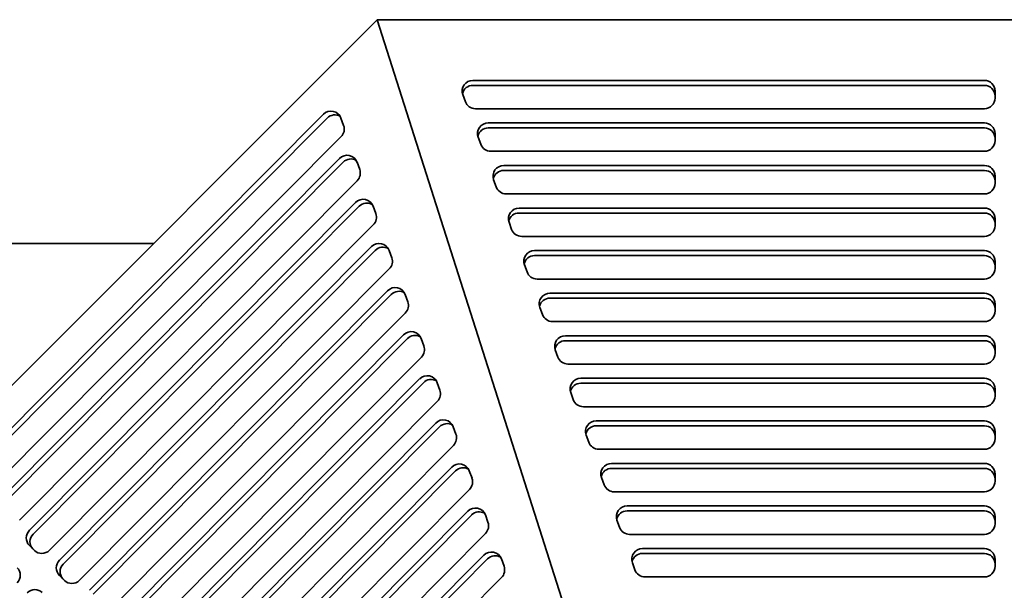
# Model space of a CAD drawing. Header units: millimetres. Extents: x 418 to 1262, y 170 to 1018.
# Tile 9 of 12: x 565 to 840, y 859 to 1018. Entities that reach past the tile are written whole.
import ezdxf

# ---------------------------------------------------------------- set-up
doc = ezdxf.new("R2010")
doc.units = ezdxf.units.MM
doc.header["$LTSCALE"] = 4
doc.layers.add('Krawędzie widoczne(ISO)', color=7, linetype='Continuous', lineweight=35, true_color=0x262659)

msp = doc.modelspace()

# ---------------------------------------------------------------- linework, layer by layer
at = {"layer": 'Krawędzie widoczne(ISO)'}
for p, q in [((417.5, 770.51), (664.99, 1018)), ((664.99, 1018), (769.88, 689.5)), ((664.99, 1018), (1015.01, 1018)), ((691.76, 1001.05), (834.73, 1001.05)), ((691.76, 999.67), (834.73, 999.67)), ((689.65, 995.11), (688.94, 997.08)), ((837.73, 998.08), (837.73, 996.11)), ((550.97, 892.17), (649.98, 991.59)), ((834.73, 993.14), (692.47, 993.14)), ((552.02, 891.13), (651.02, 990.54)), ((654.88, 990.55), (655.63, 988.49)), ((696.06, 989.18), (834.73, 989.18)), ((654.93, 985.35), (556.58, 886.59)), ((696.06, 987.8), (834.73, 987.8)), ((837.73, 986.21), (837.73, 984.23)), ((693.96, 983.23), (693.24, 985.21)), ((834.73, 981.26), (696.78, 981.26)), ((559.38, 883.8), (654.46, 979.28)), ((560.43, 882.75), (655.51, 978.23)), ((659.37, 978.23), (660.12, 976.18)), ((700.37, 977.3), (834.73, 977.3)), ((700.37, 975.91), (834.73, 975.91)), ((837.73, 974.33), (837.73, 972.34)), ((659.41, 973.04), (564.99, 878.22)), ((698.27, 971.34), (697.55, 973.32)), ((834.73, 969.37), (701.09, 969.37)), ((567.79, 875.43), (658.95, 966.96)), ((568.84, 874.38), (659.99, 965.91)), ((663.85, 965.91), (664.6, 963.86)), ((704.68, 965.41), (834.73, 965.41)), ((704.68, 964.03), (834.73, 964.03)), ((663.9, 960.72), (573.4, 869.84)), ((702.58, 959.46), (701.86, 961.44)), ((837.73, 962.44), (837.73, 960.46)), ((602.49, 955.5), (490, 955.5)), ((834.73, 957.49), (705.4, 957.49)), ((576.2, 867.05), (663.43, 954.64)), ((577.25, 866.01), (664.48, 953.6)), ((668.34, 953.6), (669.08, 951.55)), ((708.99, 953.53), (834.73, 953.53)), ((706.89, 947.57), (706.17, 949.55)), ((708.99, 952.14), (834.73, 952.14)), ((837.73, 950.56), (837.73, 948.57)), ((668.38, 948.4), (581.81, 861.47)), ((834.73, 945.6), (709.71, 945.6)), ((584.61, 858.68), (667.91, 942.33)), ((585.66, 857.63), (668.96, 941.28)), ((672.82, 941.28), (673.57, 939.23)), ((713.3, 941.64), (834.73, 941.64)), ((713.3, 940.26), (834.73, 940.26)), ((837.73, 938.67), (837.73, 936.69)), ((672.87, 936.09), (590.22, 853.1)), ((711.2, 935.69), (710.48, 937.67)), ((834.73, 933.72), (714.02, 933.72)), ((593.02, 850.3), (672.4, 930.01)), ((594.07, 849.26), (673.45, 928.97)), ((677.31, 928.97), (678.05, 926.91)), ((717.61, 929.76), (834.73, 929.76)), ((717.61, 928.37), (834.73, 928.37)), ((715.51, 923.8), (714.79, 925.78)), ((837.73, 926.79), (837.73, 924.81)), ((677.35, 923.77), (598.63, 844.72)), ((834.73, 921.83), (718.33, 921.83)), ((601.43, 841.93), (676.88, 917.7)), ((602.48, 840.88), (677.93, 916.65)), ((681.79, 916.65), (682.54, 914.6)), ((721.92, 917.87), (834.73, 917.87)), ((719.82, 911.92), (719.1, 913.9)), ((721.92, 916.49), (834.73, 916.49)), ((837.73, 914.9), (837.73, 912.92)), ((681.84, 911.46), (607.04, 836.35)), ((834.73, 909.95), (722.64, 909.95)), ((726.23, 905.99), (834.73, 905.99)), ((609.84, 833.56), (681.37, 905.38)), ((610.89, 832.51), (682.41, 904.34)), ((686.28, 904.34), (687.02, 902.28)), ((726.23, 904.61), (834.73, 904.61)), ((837.73, 903.02), (837.73, 901.04)), ((724.13, 900.03), (723.41, 902.01)), ((686.32, 899.14), (615.44, 827.97)), ((834.73, 898.06), (726.95, 898.06)), ((618.25, 825.18), (685.85, 893.07)), ((619.29, 824.14), (686.9, 892.02)), ((690.76, 892.02), (691.51, 889.97)), ((730.54, 894.1), (834.73, 894.1)), ((730.54, 892.72), (834.73, 892.72)), ((728.44, 888.15), (727.72, 890.13)), ((837.73, 891.13), (837.73, 889.15)), ((690.8, 886.83), (623.85, 819.6)), ((834.73, 886.18), (731.26, 886.18)), ((626.67, 816.82), (690.34, 880.75)), ((734.85, 882.22), (834.73, 882.22)), ((734.85, 880.84), (834.73, 880.84)), ((627.71, 815.77), (691.38, 879.7)), ((695.24, 879.71), (695.98, 877.68)), ((732.74, 876.26), (732.03, 878.24)), ((837.73, 879.25), (837.73, 877.27)), ((695.28, 874.54), (632.25, 811.26)), ((834.73, 874.29), (735.57, 874.29)), ((569.18, 869.81), (567.78, 871.21)), ((739.16, 870.33), (834.73, 870.33)), ((635.06, 808.47), (694.81, 868.47)), ((636.1, 807.42), (695.86, 867.42)), ((699.72, 867.42), (700.46, 865.37)), ((739.16, 868.95), (834.73, 868.95)), ((837.73, 867.36), (837.73, 865.38)), ((737.05, 864.38), (736.34, 866.36)), ((577.59, 861.44), (576.19, 862.83)), ((699.76, 862.23), (640.66, 802.88)), ((834.73, 862.41), (739.88, 862.41))]:
    msp.add_line(p, q, dxfattribs=at)
for centre, major_axis, ratio, start_param, end_param in [((691.76, 998.08), (-3, 0), 0.990396, 4.712389, 6.627833), ((691.76, 996.7), (-3, 0), 0.990396, 4.712389, 6.048371), ((834.73, 998.08), (3, 0), 0.990396, 0, 1.570796), ((834.73, 996.7), (3, 0), 0.990396, 0, 1.570796), ((692.47, 996.11), (-3, 0), 0.990396, 0.344648, 1.570796), ((834.73, 996.11), (3, 0), 0.990396, 4.712389, 6.283185), ((652.08, 989.5), (2.12, 2.12), 0.988988, 5.851112, 7.856076), ((653.13, 988.45), (2.12, 2.12), 0.988988, 0.252061, 1.57289), ((652.83, 987.44), (-2.12, -2.12), 0.988988, 1.57289, 2.70952), ((696.06, 986.21), (-3, 0), 0.990396, 4.712389, 6.627833), ((834.73, 986.21), (3, 0), 0.990396, 0, 1.570796), ((696.06, 984.83), (-3, 0), 0.990396, 4.712389, 6.048371), ((834.73, 984.83), (3, 0), 0.990396, 0, 1.570796), ((696.78, 984.23), (-3, 0), 0.990396, 0.344648, 1.570796), ((834.73, 984.23), (3, 0), 0.990396, 4.712389, 6.283185), ((656.56, 977.18), (2.12, 2.12), 0.988988, 5.851112, 7.856076), ((657.61, 976.14), (2.12, 2.12), 0.988988, 0.252061, 1.57289), ((700.37, 974.33), (-3, 0), 0.990396, 4.712389, 6.627833), ((834.73, 974.33), (3, 0), 0.990396, 0, 1.570796), ((657.31, 975.13), (-2.12, -2.12), 0.988988, 1.57289, 2.70952), ((700.37, 972.94), (-3, 0), 0.990396, 4.712389, 6.048371), ((834.73, 972.94), (3, 0), 0.990396, 0, 1.570796), ((834.73, 972.34), (3, 0), 0.990396, 4.712389, 6.283185), ((701.09, 972.34), (-3, 0), 0.990396, 0.344648, 1.570796), ((661.05, 964.87), (2.12, 2.12), 0.988988, 5.851112, 7.856076), ((662.09, 963.82), (2.12, 2.12), 0.988988, 0.252061, 1.57289), ((661.8, 962.81), (-2.12, -2.12), 0.988988, 1.57289, 2.70952), ((704.68, 962.44), (-3, 0), 0.990396, 4.712389, 6.627833), ((704.68, 961.06), (-3, 0), 0.990396, 4.712389, 6.048371), ((834.73, 962.44), (3, 0), 0.990396, 0, 1.570796), ((834.73, 961.06), (3, 0), 0.990396, 0, 1.570796), ((705.4, 960.46), (-3, 0), 0.990396, 0.344648, 1.570796), ((834.73, 960.46), (3, 0), 0.990396, 4.712389, 6.283185), ((665.53, 952.55), (2.12, 2.12), 0.988988, 5.851112, 7.856076), ((666.58, 951.5), (2.12, 2.12), 0.988988, 0.252061, 1.57289), ((708.99, 950.56), (-3, 0), 0.990396, 4.712389, 6.627833), ((834.73, 950.56), (3, 0), 0.990396, 0, 1.570796), ((666.28, 950.5), (-2.12, -2.12), 0.988988, 1.57289, 2.70952), ((708.99, 949.17), (-3, 0), 0.990396, 4.712389, 6.048371), ((834.73, 949.17), (3, 0), 0.990396, 0, 1.570796), ((709.71, 948.57), (-3, 0), 0.990396, 0.344648, 1.570796), ((834.73, 948.57), (3, 0), 0.990396, 4.712389, 6.283185), ((670.02, 940.24), (2.12, 2.12), 0.988988, 5.851112, 7.856076), ((671.06, 939.19), (2.12, 2.12), 0.988988, 0.252061, 1.57289), ((713.3, 938.67), (-3, 0), 0.990396, 4.712389, 6.627833), ((834.73, 938.67), (3, 0), 0.990396, 0, 1.570796), ((670.76, 938.18), (-2.12, -2.12), 0.988988, 1.57289, 2.70952), ((713.3, 937.29), (-3, 0), 0.990396, 4.712389, 6.048371), ((834.73, 937.29), (3, 0), 0.990396, 0, 1.570796), ((834.73, 936.69), (3, 0), 0.990396, 4.712389, 6.283185), ((714.02, 936.69), (-3, 0), 0.990396, 0.344648, 1.570796), ((674.5, 927.92), (2.12, 2.12), 0.988988, 5.851112, 7.856076), ((675.55, 926.87), (2.12, 2.12), 0.988988, 0.252061, 1.57289), ((717.61, 926.79), (-3, 0), 0.990396, 4.712389, 6.627833), ((717.61, 925.4), (-3, 0), 0.990396, 4.712389, 6.048371), ((834.73, 926.79), (3, 0), 0.990396, 0, 1.570796), ((834.73, 925.4), (3, 0), 0.990396, 0, 1.570796), ((675.25, 925.87), (-2.12, -2.12), 0.988988, 1.57289, 2.70952), ((834.73, 924.81), (3, 0), 0.990396, 4.712389, 6.283185), ((718.33, 924.81), (-3, 0), 0.990396, 0.344648, 1.570796), ((678.99, 915.6), (2.12, 2.12), 0.988988, 5.851112, 7.856076), ((680.03, 914.56), (2.12, 2.12), 0.988988, 0.252061, 1.57289), ((721.92, 914.9), (-3, 0), 0.990396, 4.712389, 6.627833), ((834.73, 914.9), (3, 0), 0.990396, 0, 1.570796), ((679.73, 913.55), (-2.12, -2.12), 0.988988, 1.57289, 2.70952), ((721.92, 913.52), (-3, 0), 0.990396, 4.712389, 6.048371), ((834.73, 913.52), (3, 0), 0.990396, 0, 1.570796), ((722.64, 912.92), (-3, 0), 0.990396, 0.344648, 1.570796), ((834.73, 912.92), (3, 0), 0.990396, 4.712389, 6.283185), ((683.47, 903.29), (2.12, 2.12), 0.988988, 5.851112, 7.856076), ((684.52, 902.24), (2.12, 2.12), 0.988988, 0.252061, 1.57289), ((726.23, 903.02), (-3, 0), 0.990396, 4.712389, 6.627833), ((834.73, 903.02), (3, 0), 0.990396, 0, 1.570796), ((726.23, 901.63), (-3, 0), 0.990396, 4.712389, 6.048371), ((834.73, 901.63), (3, 0), 0.990396, 0, 1.570796), ((684.22, 901.24), (-2.12, -2.12), 0.988988, 1.57289, 2.70952), ((726.95, 901.04), (-3, 0), 0.990396, 0.344648, 1.570796), ((834.73, 901.04), (3, 0), 0.990396, 4.712389, 6.283185), ((687.95, 890.97), (2.12, 2.12), 0.988988, 5.851112, 7.856076), ((689, 889.93), (2.12, 2.12), 0.988988, 0.252061, 1.57289), ((730.54, 891.13), (-3, 0), 0.990396, 4.712389, 6.627833), ((730.54, 889.75), (-3, 0), 0.990396, 4.712389, 6.048371), ((834.73, 891.13), (3, 0), 0.990396, 0, 1.570796), ((834.73, 889.75), (3, 0), 0.990396, 0, 1.570796), ((688.7, 888.92), (-2.12, -2.12), 0.988988, 1.57289, 2.70952), ((834.73, 889.15), (3, 0), 0.990396, 4.712389, 6.283185), ((731.26, 889.15), (-3, 0), 0.990396, 0.344648, 1.570796), ((692.44, 878.66), (2.12, 2.12), 0.988988, 5.851112, 7.856076), ((693.49, 877.61), (2.12, 2.12), 0.988988, 0.252061, 1.57289), ((734.85, 879.25), (-3, 0), 0.990396, 4.712389, 6.627833), ((734.85, 877.86), (-3, 0), 0.990396, 4.712389, 6.048371), ((834.73, 879.25), (3, 0), 0.990396, 0, 1.570796), ((834.73, 877.86), (3, 0), 0.990396, 0, 1.570796), ((569.89, 873.33), (-2.12, -2.12), 0.988988, 4.714483, 6.285279), ((693.17, 876.64), (-2.12, -2.12), 0.988988, 1.57289, 2.70952), ((735.57, 877.27), (-3, 0), 0.990396, 0.344648, 1.570796), ((834.73, 877.27), (3, 0), 0.990396, 4.712389, 6.283185), ((570.94, 872.29), (-2.12, -2.12), 0.988988, 4.714483, 6.239568), ((571.29, 871.94), (-2.12, -2.12), 0.988988, 0.002094, 1.57289), ((739.16, 867.36), (-3, 0), 0.990396, 4.712389, 6.627833), ((834.73, 867.36), (3, 0), 0.990396, 0, 1.570796), ((578.3, 864.96), (-2.12, -2.12), 0.988988, 4.714483, 6.285279), ((696.91, 866.37), (2.12, 2.12), 0.988988, 5.851112, 7.856076), ((697.96, 865.33), (2.12, 2.12), 0.988988, 0.252061, 1.57289), ((739.16, 865.98), (-3, 0), 0.990396, 4.712389, 6.048371), ((834.73, 865.98), (3, 0), 0.990396, 0, 1.570796), ((562.26, 862.87), (2.12, 2.12), 0.988988, 4.714483, 6.285279), ((579.35, 863.91), (-2.12, -2.12), 0.988988, 4.714483, 6.239568), ((697.66, 864.32), (-2.12, -2.12), 0.988988, 1.57289, 2.70952), ((739.88, 865.38), (-3, 0), 0.990396, 0.344648, 1.570796), ((834.73, 865.38), (3, 0), 0.990396, 4.712389, 6.283185), ((579.7, 863.56), (-2.12, -2.12), 0.988988, 0.002094, 1.57289), ((569.27, 855.89), (2.12, 2.12), 0.988988, 0.002094, 1.57289)]:
    msp.add_ellipse(centre, major_axis=major_axis, ratio=ratio, start_param=start_param, end_param=end_param, dxfattribs=at)

doc.saveas('drawing.dxf')
